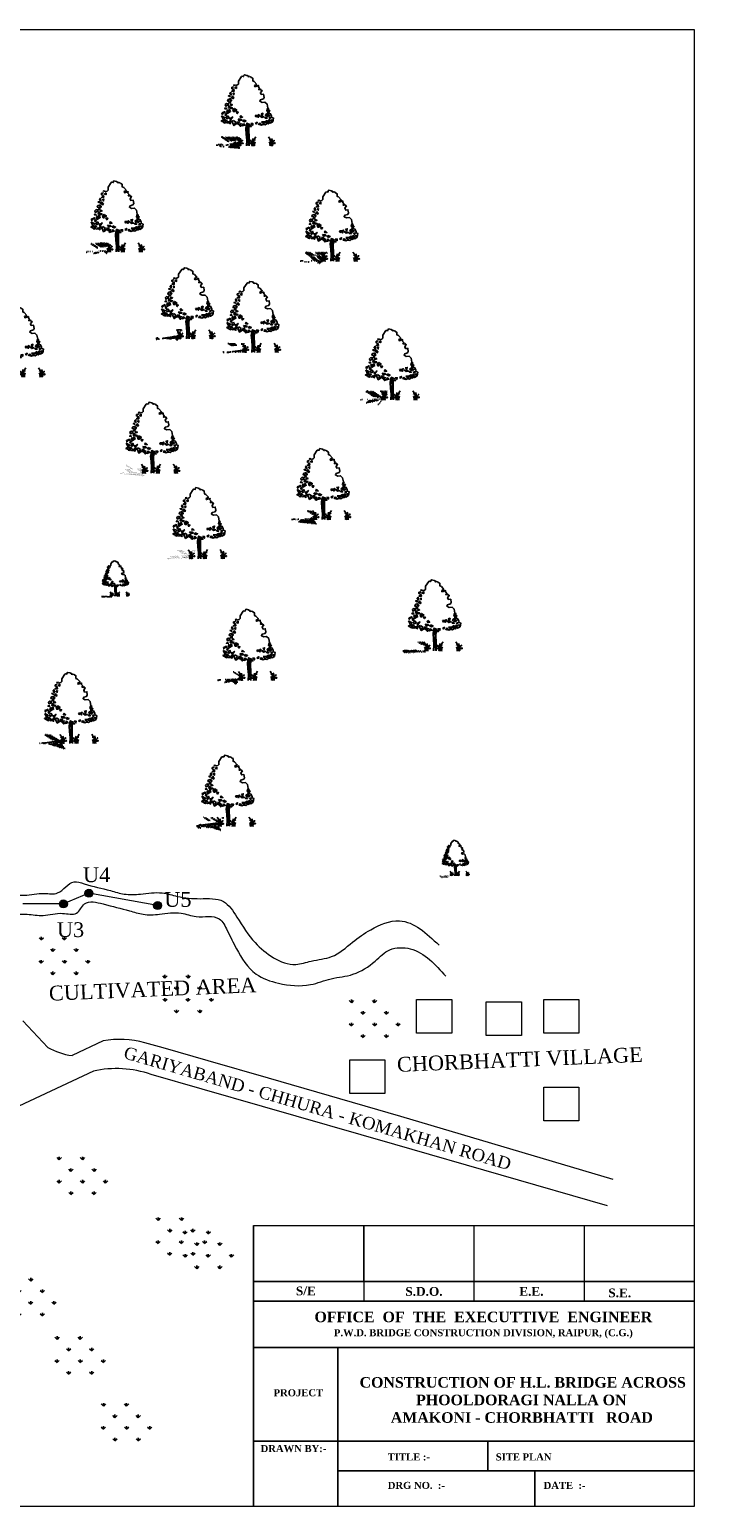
# Model space of a CAD drawing. Header units: millimetres. Extents: x -7675677228 to 21110386688, y -13459664536 to -6719000689.
# Tile 5 of 10: x -3810711634 to -3810372339, y -6723550762 to -6722830852. Entities that reach past the tile are written whole.
import ezdxf

# ---------------------------------------------------------------- set-up
doc = ezdxf.new("R2010")
doc.units = ezdxf.units.MM
doc.header["$MEASUREMENT"] = 0
for name, color, linetype in [('GROUND_LVL', 114, 'Continuous'), ('SECTION', 7, 'Continuous'), ('TEX', 6, 'Continuous')]:
    doc.layers.add(name, color=color, linetype=linetype)
doc.styles.get("Standard").update_dxf_attribs({"font": 'times.ttf', "height": 3600})

# ---------------------------------------------------------------- blocks, each defined once
blk = doc.blocks.new('A$C16861002')
h = blk.add_hatch()
h.set_pattern_fill('AR-SAND,_O', color=86, scale=0.0125, angle=-7.1637)
h.set_pattern_definition([(30.3363, (-626.73594, 51.387482), (0.0022222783, 0.0239954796), [0, -0.019, 0, -0.02125, 0, -0.0203125]), (0.3363, (-626.73594, 51.387482), (0.0263487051, 0.0322427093), [0, -0.01025, 0, -0.017125, 0, -0.0065625]), (320.3363, (-626.751195, 51.3894), (0.03863172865, -0.00478416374), [0, -0.00625, 0, -0.0225, 0, -0.029375]), (310.3363, (-626.751195, 51.3894), (0.0386513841, 0.0061993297), [0, -0.003125, 0, -0.01475, 0, -0.016875])])
edge = h.paths.add_edge_path()
edge.add_spline(control_points=[(0.625, 0.145), (0.624, 0.145), (0.59, 0.151), (0.51, 0.159), (0.384, 0.175), (0.237, 0.199), (0.118, 0.192), (0.014, 0.247), (-0.01, 0.212), (-0.016, 0.201)], knot_values=[0.028153, 0.028153, 0.028153, 0.028153, 0.042705, 0.440186, 0.998352, 1.57343, 2.182336, 2.529485, 2.667956, 2.667956, 2.667956, 2.667956], degree=3, periodic=0)
edge.add_line((-0.016, 0.201), (0.62, 0.121))
edge.add_arc((0.443, 0.176), 0.185, 342.7907, 350.3646)
at = {"color": 86}
for p, q in [((0.925, 0.557), (0.914, 0.374)), ((0.94, 0.656), (0.925, 0.557)), ((0.946, 0.55), (0.97, 0.675)), ((0.956, 0.494), (0.949, 0.379)), ((0.991, 0.669), (0.97, 0.502)), ((0.931, 0.237), (0.909, 0.104)), ((0.929, 0.384), (0.918, 0.226))]:
    blk.add_line(p, q, dxfattribs=at)
for points in [[(0.994, 2.085), (1.028, 2.072), (1.035, 2.077), (1.031, 2.09), (1.056, 2.119), (1.128, 2.093), (1.132, 2.081), (1.151, 2.084), (1.165, 2.047), (1.192, 2.053), (1.237, 2.03)], [(0.994, 2.085), (0.972, 2.08), (0.865, 1.959), (0.855, 1.877), (0.826, 1.855), (0.763, 1.846)], [(1.589, 1.088), (1.597, 1.09), (1.592, 1.207), (1.542, 1.272), (1.457, 1.274), (1.397, 1.315), (1.422, 1.354), (1.508, 1.368), (1.533, 1.407), (1.531, 1.499), (1.466, 1.499), (1.446, 1.552), (1.5, 1.612), (1.48, 1.614), (1.465, 1.65), (1.432, 1.645), (1.408, 1.648), (1.436, 1.678), (1.409, 1.724), (1.415, 1.765), (1.341, 1.749), (1.308, 1.745), (1.305, 1.778), (1.374, 1.803), (1.313, 1.894), (1.271, 1.917), (1.28, 1.991), (1.238, 2.021), (1.238, 2.03)], [(1.577, 1.001), (1.58, 0.961), (1.659, 0.922), (1.68, 0.851), (1.683, 0.811), (1.726, 0.786), (1.694, 0.684)], [(0.859, 0.1), (0.888, 0.262), (0.897, 0.434), (0.905, 0.59), (0.926, 0.666)], [(1.003, 0.656), (0.978, 0.502), (0.966, 0.362), (0.949, 0.176), (0.934, 0.09)], [(1.304, 0.653), (1.361, 0.626), (1.402, 0.64), (1.468, 0.622), (1.526, 0.654), (1.562, 0.64), (1.559, 0.679), (1.617, 0.652), (1.694, 0.684)]]:
    blk.add_lwpolyline(points, dxfattribs=at)
for points in [[(0.709, 1.745), (0.708, 1.69), (0.641, 1.698), (0.688, 1.724), (0.679, 1.756)], [(0.656, 1.814), (0.705, 1.816), (0.651, 1.775)], [(0.738, 1.882), (0.716, 1.854), (0.753, 1.857)], [(0.791, 1.813), (0.738, 1.78), (0.784, 1.759)], [(0.509, 1.323), (0.447, 1.369), (0.407, 1.343), (0.413, 1.295)], [(0.585, 1.493), (0.51, 1.479), (0.486, 1.435), (0.522, 1.431), (0.535, 1.39), (0.502, 1.37), (0.558, 1.371), (0.562, 1.41), (0.601, 1.429), (0.598, 1.453), (0.556, 1.458)], [(0.512, 1.299), (0.486, 1.239), (0.573, 1.205), (0.6, 1.225), (0.542, 1.248)], [(0.577, 1.573), (0.568, 1.551), (0.529, 1.579)], [(0.59, 1.336), (0.552, 1.325), (0.567, 1.299), (0.611, 1.31)], [(0.614, 1.678), (0.579, 1.643), (0.61, 1.592)], [(0.649, 1.564), (0.601, 1.523), (0.657, 1.484), (0.673, 1.514), (0.65, 1.524)], [(0.702, 1.644), (0.663, 1.625), (0.689, 1.59)], [(0.279, 0.912), (0.234, 0.894), (0.274, 0.865)], [(0.259, 1.04), (0.299, 0.925), (0.354, 0.973)], [(0.275, 1.116), (0.282, 1.076), (0.33, 1.117), (0.371, 1.104), (0.364, 1.145), (0.332, 1.133)], [(0.316, 0.86), (0.295, 0.839), (0.341, 0.818), (0.356, 0.839)], [(0.348, 0.919), (0.309, 0.9), (0.377, 0.86), (0.398, 0.881)], [(0.411, 1.084), (0.365, 1.058), (0.385, 1.024)], [(0.408, 1.257), (0.38, 1.229), (0.428, 1.215)], [(0.438, 0.86), (0.389, 0.812), (0.444, 0.813), (0.484, 0.784)], [(0.446, 1.017), (0.393, 0.984), (0.405, 0.935), (0.463, 0.959)], [(0.42, 1.153), (0.436, 1.088), (0.533, 1.131), (0.455, 1.141), (0.448, 1.181)], [(0.468, 0.857), (0.501, 0.821), (0.549, 0.862)], [(0.48, 0.949), (0.503, 0.892), (0.574, 0.969), (0.515, 0.937)], [(0.511, 1.197), (0.483, 1.169), (0.524, 1.156)], [(0.58, 0.866), (0.545, 0.831), (0.579, 0.717), (0.671, 0.761), (0.605, 0.777), (0.64, 0.812)], [(0.653, 1.202), (0.607, 1.177), (0.617, 1.113), (0.647, 1.109), (0.64, 1.149), (0.665, 1.154), (0.686, 1.128), (0.713, 1.148)], [(0.689, 1.104), (0.713, 1.046), (0.748, 1.081)], [(0.717, 0.888), (0.748, 0.837), (0.816, 0.844), (0.801, 0.87), (0.752, 0.876)], [(0.808, 0.979), (0.784, 0.935), (0.851, 0.926)], [(0.865, 0.846), (0.848, 0.809), (0.888, 0.788), (0.933, 0.806)], [(1.218, 0.927), (1.231, 0.886), (1.276, 0.904), (1.296, 0.863), (1.329, 0.937), (1.284, 0.919)], [(1.346, 0.899), (1.395, 0.846), (1.463, 0.853)], [(1.387, 0.953), (1.423, 0.902), (1.443, 0.962)], [(1.495, 0.845), (1.546, 0.808), (1.492, 0.814)], [(1.575, 0.945), (1.509, 0.906), (1.518, 0.882), (1.582, 0.85), (1.628, 0.876), (1.562, 0.892), (1.61, 0.933)], [(1.628, 1.072), (1.586, 1.077), (1.56, 1.018), (1.583, 1.007), (1.6, 1.044)], [(1.646, 1.023), (1.601, 1.005), (1.614, 0.964)], [(0.676, 0.807), (0.71, 0.732), (0.743, 0.799)], [(0.787, 0.762), (0.731, 0.706), (0.757, 0.671), (0.79, 0.691), (0.768, 0.709)], [(0.852, 0.746), (0.807, 0.681), (0.889, 0.694)], [(0.921, 0.659), (0.956, 0.74), (1.035, 0.691), (0.969, 0.7)], [(1.05, 0.666), (1.022, 0.638), (1.071, 0.632)], [(1.062, 0.711), (1.111, 0.658), (1.123, 0.704)], [(1.19, 0.703), (1.224, 0.683), (1.248, 0.727)], [(1.317, 0.7), (1.281, 0.655), (1.35, 0.657)], [(1.369, 0.72), (1.429, 0.657), (1.476, 0.691), (1.528, 0.669), (1.525, 0.74), (1.473, 0.715)], [(1.568, 0.742), (1.563, 0.703), (1.61, 0.682), (1.611, 0.744)], [(1.608, 0.815), (1.621, 0.775), (1.663, 0.816)], [(1.673, 0.752), (1.652, 0.724), (1.69, 0.687)]]:
    blk.add_lwpolyline(points, close=True, dxfattribs=at)
for centre, radius, start, end in [((0.346, 0.209), 0.324, 343.8213, 33.8793), ((0.536, 0.162), 0.113, 338.4127, 44.178), ((0.443, 0.176), 0.185, 343.4617, 20.2712), ((0.566, 0.194), 0.128, 354.9817, 66.5193), ((0.311, 0.255), 0.391, 338.8097, 11.1779), ((0.751, 0.112), 0.0708, 83.2374, 178.7654), ((0.839, 0.143), 0.144, 124.1986, 191.1044), ((0.957, 0.086), 0.0708, 346.9072, 82.4352), ((0.88, 0.138), 0.144, 334.5682, 41.474), ((1.419, 0.116), 0.391, 154.4947, 186.8629), ((1.157, 0.12), 0.128, 99.1533, 170.6909), ((1.374, 0.08), 0.324, 131.7933, 181.8513), ((1.178, 0.081), 0.113, 121.4946, 187.2599), ((1.272, 0.072), 0.185, 145.4014, 182.2109), ((1.249, 0.095), 0.324, 343.8213, 33.8793), ((1.439, 0.048), 0.113, 338.4127, 44.178), ((1.346, 0.062), 0.185, 343.4617, 20.2712), ((1.47, 0.08), 0.128, 354.9817, 66.5193), ((1.214, 0.142), 0.391, 338.8097, 11.1779), ((1.655, -0.002), 0.0708, 83.2374, 178.7654), ((1.742, 0.029), 0.144, 124.1986, 191.1044)]:
    blk.add_arc(centre, radius, start, end, dxfattribs=at)
for points, start_tangent, end_tangent in [([(0.76, 0.182), (0.758, 0.194), (0.764, 0.195), (0.771, 0.194), (0.771, 0.191), (0.773, 0.183), (0.774, 0.179), (0.771, 0.173), (0.762, 0.171), (0.759, 0.181), (0.76, 0.182)], (-0.533022, 0.846101), (-0.533022, 0.846101)), ([(0.759, 0.263), (0.758, 0.269), (0.761, 0.269), (0.765, 0.269), (0.764, 0.267), (0.765, 0.264), (0.766, 0.261), (0.765, 0.258), (0.76, 0.257), (0.758, 0.262), (0.759, 0.263)], (-0.533022, 0.846101), (-0.533022, 0.846101)), ([(0.966, 0.156), (0.971, 0.167), (0.966, 0.17), (0.958, 0.171), (0.958, 0.168), (0.954, 0.161), (0.952, 0.156), (0.953, 0.15), (0.961, 0.146), (0.967, 0.155), (0.966, 0.156)], (0.725822, 0.687882), (0.725822, 0.687882)), ([(0.987, 0.234), (0.99, 0.24), (0.987, 0.241), (0.983, 0.241), (0.983, 0.24), (0.981, 0.236), (0.98, 0.234), (0.98, 0.231), (0.985, 0.229), (0.987, 0.233), (0.987, 0.234)], (0.725822, 0.687882), (0.725822, 0.687882)), ([(1.664, 0.068), (1.661, 0.081), (1.667, 0.081), (1.674, 0.081), (1.674, 0.078), (1.676, 0.07), (1.677, 0.065), (1.675, 0.06), (1.665, 0.058), (1.662, 0.067), (1.664, 0.068)], (-0.533022, 0.846101), (-0.533022, 0.846101)), ([(1.663, 0.149), (1.661, 0.155), (1.664, 0.156), (1.668, 0.155), (1.668, 0.154), (1.669, 0.15), (1.669, 0.148), (1.668, 0.145), (1.663, 0.144), (1.662, 0.149), (1.663, 0.149)], (-0.533022, 0.846101), (-0.533022, 0.846101))]:
    blk.add_spline(points, degree=3, dxfattribs=dict(at, start_tangent=start_tangent, end_tangent=end_tangent))

msp = doc.modelspace()

# ---------------------------------------------------------------- hatches: boundary and pattern name
at = {"layer": 'SECTION', "lineweight": 0, "ltscale": 20000}
h = msp.add_hatch(color=1, dxfattribs=at)
h.paths.add_polyline_path([(-3810682342.803875, -6723253805.446377, 0.3656811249), (-3810680722.934235, -6723251886.757896, 0.0609795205), (-3810680780.403124, -6723251417.295441), (-3810682698.08078, -6723251769.82003), (-3810682669.184406, -6723251886.757896)])
h.paths.add_polyline_path([(-3810682669.184406, -6723251886.757896), (-3810682698.08078, -6723251769.82003), (-3810684601.442587, -6723252119.712952, 0.4284946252), (-3810682342.803875, -6723253805.446377)])
h.paths.add_polyline_path([(-3810682698.08078, -6723251769.82003), (-3810683136.076262, -6723249997.339539, 0.3449122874), (-3810684615.434578, -6723251886.757896, 0.0300044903), (-3810684601.442587, -6723252119.712952)])
h.paths.add_polyline_path([(-3810680780.403124, -6723251417.295441, 0.413815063), (-3810683136.076262, -6723249997.339539), (-3810682698.08078, -6723251769.82003)])
h = msp.add_hatch(color=1, dxfattribs=at)
h.paths.add_polyline_path([(-3810694790.465416, -6723258983.400867, 0.3656811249), (-3810693170.595776, -6723257064.712387, 0.0609795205), (-3810693228.064665, -6723256595.249931), (-3810695145.742321, -6723256947.774521), (-3810695116.845947, -6723257064.712387)])
h.paths.add_polyline_path([(-3810695116.845947, -6723257064.712387), (-3810695145.742321, -6723256947.774521), (-3810697049.104128, -6723257297.667442, 0.4284946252), (-3810694790.465416, -6723258983.400867)])
h.paths.add_polyline_path([(-3810695145.742321, -6723256947.774521), (-3810695583.737803, -6723255175.294029, 0.3449122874), (-3810697063.096119, -6723257064.712387, 0.0300044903), (-3810697049.104128, -6723257297.667442)])
h.paths.add_polyline_path([(-3810693228.064665, -6723256595.249931, 0.413815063), (-3810695583.737803, -6723255175.294029), (-3810695145.742321, -6723256947.774521)])
h = msp.add_hatch(color=1, dxfattribs=at)
h.paths.add_polyline_path([(-3810648889.890607, -6723259760.07231, 0.3656811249), (-3810647270.020967, -6723257841.38383, 0.0609795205), (-3810647327.489856, -6723257371.921374), (-3810649245.167512, -6723257724.445964), (-3810649216.271138, -6723257841.38383)])
h.paths.add_polyline_path([(-3810649216.271138, -6723257841.38383), (-3810649245.167512, -6723257724.445964), (-3810651148.529319, -6723258074.338885, 0.4284946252), (-3810648889.890607, -6723259760.07231)])
h.paths.add_polyline_path([(-3810649245.167512, -6723257724.445964), (-3810649683.162993, -6723255951.965472, 0.3449122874), (-3810651162.52131, -6723257841.38383, 0.0300044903), (-3810651148.529319, -6723258074.338885)])
h.paths.add_polyline_path([(-3810647327.489856, -6723257371.921374, 0.413815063), (-3810649683.162993, -6723255951.965472), (-3810649245.167512, -6723257724.445964)])
at = {"layer": 'SECTION', "ltscale": 20}
h = msp.add_hatch(dxfattribs=at)
h.set_pattern_fill('GRASS', color=82, scale=8000, style=0)
h.set_pattern_definition([(90, (-3810711574, -6723291559.6), (-5656.85, 5656.85), [1500, -9813.7]), (45, (-3810711574, -6723291560), (-5656.9, 5656.9), [1500, -6500]), (135, (-3810711574, -6723291560), (-5656.9, -5656.9), [1500, -6500])])
h.paths.add_polyline_path([(-3810711574.234378, -6723276802.48737), (-3810709140.549985, -6723276913.021873), (-3810708843.111697, -6723280330.901299), (-3810710330.307033, -6723285977.83305), (-3810704339.385716, -6723291559.60585), (-3810683559.893686, -6723291559.605848), (-3810679991.543176, -6723285829.229153), (-3810680735.140845, -6723276913.021873), (-3810687130.077682, -6723274089.558048), (-3810694417.329383, -6723269482.851536), (-3810706909.760871, -6723271414.696072), (-3810711574.234377, -6723275949.563894)])
h = msp.add_hatch(dxfattribs=at)
h.set_pattern_fill('GRASS', color=82, scale=8000, style=0)
h.set_pattern_definition([(90, (-3810651302, -6723310158), (-5656.85, 5656.85), [1500, -9813.7]), (45, (-3810651302, -6723310158), (-5656.9, 5656.9), [1500, -6500]), (135, (-3810651302, -6723310158), (-5656.9, -5656.9), [1500, -6500])])
h.paths.add_polyline_path([(-3810651302.164083, -6723295401.008693), (-3810648868.47969, -6723295511.543197), (-3810648571.041402, -6723298929.422622), (-3810650058.236738, -6723304576.354373), (-3810644067.315422, -6723310158.127173), (-3810623287.823391, -6723310158.127172), (-3810619719.472881, -6723304427.750476), (-3810620463.07055, -6723295511.543197), (-3810626858.007388, -6723292688.079371), (-3810634145.259088, -6723288081.372859), (-3810646637.690576, -6723290013.217395), (-3810651302.164082, -6723294548.085217)])
h = msp.add_hatch(dxfattribs=at)
h.set_pattern_fill('GRASS', color=82, scale=8000, style=0)
h.set_pattern_definition([(90, (-3810560345.5, -6723322192.3), (-5656.85, 5656.85), [1500, -9813.7]), (45, (-3810560345.5, -6723322192), (-5656.9, 5656.9), [1500, -6500]), (135, (-3810560345.5, -6723322192), (-5656.9, -5656.9), [1500, -6500])])
h.paths.add_polyline_path([(-3810560345.481371, -6723307435.198695), (-3810557911.796978, -6723307545.733199), (-3810557614.35869, -6723310963.612624), (-3810559101.554026, -6723316610.544375), (-3810553110.63271, -6723322192.317176), (-3810532331.140679, -6723322192.317174), (-3810528762.790169, -6723316461.940478), (-3810529506.387838, -6723307545.733199), (-3810535901.324676, -6723304722.269374), (-3810543188.576376, -6723300115.562861), (-3810555681.007864, -6723302047.407397), (-3810560345.48137, -6723306582.27522)])
h = msp.add_hatch(dxfattribs=at)
h.set_pattern_fill('GRASS', color=82, scale=8000, style=0)
h.set_pattern_definition([(90, (-3810702807, -6723398775), (-5656.85, 5656.85), [1500, -9813.7]), (45, (-3810702807, -6723398775), (-5656.9, 5656.9), [1500, -6500]), (135, (-3810702807, -6723398775), (-5656.9, -5656.9), [1500, -6500])])
h.paths.add_polyline_path([(-3810702806.998175, -6723384017.603138), (-3810700373.313782, -6723384128.137642), (-3810700075.875494, -6723387546.017067), (-3810701563.07083, -6723393192.948818), (-3810695572.149514, -6723398774.721619), (-3810674792.657484, -6723398774.721617), (-3810671224.306973, -6723393044.344921), (-3810671967.904643, -6723384128.137642), (-3810678362.84148, -6723381304.673817), (-3810685650.09318, -6723376697.967304), (-3810698142.524668, -6723378629.81184), (-3810702806.998174, -6723383164.679663)])
h = msp.add_hatch(dxfattribs=at)
h.set_pattern_fill('GRASS', color=82, scale=8000, style=0)
h.set_pattern_definition([(90, (-3810654589.3, -6723428313.6), (-5656.85, 5656.85), [1500, -9813.7]), (45, (-3810654589, -6723428313.6), (-5656.9, 5656.9), [1500, -6500]), (135, (-3810654589, -6723428313.6), (-5656.9, -5656.9), [1500, -6500])])
h.paths.add_polyline_path([(-3810654589.341939, -6723413556.467954), (-3810652155.657546, -6723413667.002458), (-3810651858.219258, -6723417084.881883), (-3810653345.414594, -6723422731.813634), (-3810647354.493278, -6723428313.586434), (-3810626575.001247, -6723428313.586432), (-3810623006.650737, -6723422583.209737), (-3810623750.248406, -6723413667.002458), (-3810630145.185244, -6723410843.538632), (-3810637432.436944, -6723406236.83212), (-3810649924.868432, -6723408168.676656), (-3810654589.341938, -6723412703.544478)])
h = msp.add_hatch(dxfattribs=at)
h.set_pattern_fill('GRASS', color=82, scale=8000, style=0)
h.set_pattern_definition([(90, (-3810641439, -6723434878), (-5656.85, 5656.85), [1500, -9813.7]), (45, (-3810641439, -6723434878), (-5656.9, 5656.9), [1500, -6500]), (135, (-3810641439, -6723434878), (-5656.9, -5656.9), [1500, -6500])])
h.paths.add_polyline_path([(-3810641439.201928, -6723420120.799274), (-3810639005.517535, -6723420231.333778), (-3810638708.079247, -6723423649.213203), (-3810640195.274583, -6723429296.144955), (-3810634204.353267, -6723434877.917755), (-3810613424.861237, -6723434877.917753), (-3810609856.510726, -6723429147.541058), (-3810610600.108396, -6723420231.333778), (-3810616995.045233, -6723417407.869953), (-3810624282.296933, -6723412801.163441), (-3810636774.728421, -6723414733.007977), (-3810641439.201927, -6723419267.875799)])
h = msp.add_hatch(dxfattribs=at)
h.set_pattern_fill('GRASS', color=82, scale=8000, style=0)
h.set_pattern_definition([(90, (-3810728012, -6723457852.5), (-5656.85, 5656.85), [1500, -9813.7]), (45, (-3810728012, -6723457852.5), (-5656.9, 5656.9), [1500, -6500]), (135, (-3810728012, -6723457852.5), (-5656.9, -5656.9), [1500, -6500])])
h.paths.add_polyline_path([(-3810728012.266539, -6723443095.332768), (-3810725578.582146, -6723443205.867272), (-3810725281.143858, -6723446623.746697), (-3810726768.339193, -6723452270.678449), (-3810720777.417877, -6723457852.451249), (-3810699997.925847, -6723457852.451247), (-3810696429.575336, -6723452122.074552), (-3810697173.173006, -6723443205.867272), (-3810703568.109843, -6723440382.403447), (-3810710855.361544, -6723435775.696935), (-3810723347.793032, -6723437707.541471), (-3810728012.266538, -6723442242.409293)])
h = msp.add_hatch(dxfattribs=at)
h.set_pattern_fill('GRASS', color=82, scale=8000, style=0)
h.set_pattern_definition([(90, (-3810703903, -6723486297), (-5656.85, 5656.85), [1500, -9813.7]), (45, (-3810703903, -6723486297), (-5656.9, 5656.9), [1500, -6500]), (135, (-3810703903, -6723486297), (-5656.9, -5656.9), [1500, -6500])])
h.paths.add_polyline_path([(-3810703902.724127, -6723471540.038009), (-3810701469.039734, -6723471650.572513), (-3810701171.601446, -6723475068.451938), (-3810702658.796782, -6723480715.383689), (-3810696667.875465, -6723486297.156489), (-3810675888.383435, -6723486297.156487), (-3810672320.032925, -6723480566.779792), (-3810673063.630594, -6723471650.572513), (-3810679458.567431, -6723468827.108687), (-3810686745.819132, -6723464220.402175), (-3810699238.25062, -6723466152.246711), (-3810703902.724126, -6723470687.114533)])
h = msp.add_hatch(dxfattribs=at)
h.set_pattern_fill('GRASS', color=82, scale=8000, style=0)
h.set_pattern_definition([(90, (-3810681291.5, -6723518824), (-5656.85, 5656.85), [1500, -9813.7]), (45, (-3810681291.5, -6723518824), (-5656.9, 5656.9), [1500, -6500]), (135, (-3810681291.5, -6723518824), (-5656.9, -5656.9), [1500, -6500])])
h.paths.add_polyline_path([(-3810681291.515064, -6723504067.084379), (-3810678857.830671, -6723504177.618883), (-3810678560.392383, -6723507595.498308), (-3810680047.587718, -6723513242.430059), (-3810674056.666402, -6723518824.20286), (-3810653277.174372, -6723518824.202858), (-3810649708.823862, -6723513093.826162), (-3810650452.421531, -6723504177.618883), (-3810656847.358368, -6723501354.155058), (-3810664134.610069, -6723496747.448545), (-3810676627.041557, -6723498679.293081), (-3810681291.515063, -6723503214.160904)])

# ---------------------------------------------------------------- linework, layer by layer
at = {"layer": 'GROUND_LVL', "color": 4}
for p, q in [((-3810602408.14154, -6723550762.037098), (-3810602408.14154, -6723413816.934263)), ((-3810602408.14154, -6723441144.745316), (-3810387545.411204, -6723441144.745316)), ((-3810602408.14154, -6723450627.727607), (-3810387545.411204, -6723450627.727607)), ((-3810602408.14154, -6723473326.381995), (-3810387545.411204, -6723473326.381995)), ((-3810561343.341997, -6723473326.381995), (-3810561343.341997, -6723550762.037098)), ((-3810602408.14154, -6723518872.704033), (-3810387545.411204, -6723518872.704033)), ((-3810488197.806611, -6723518872.704033), (-3810488197.806611, -6723533372.972334)), ((-3810561343.342012, -6723533372.972334), (-3810387545.411204, -6723533372.972334)), ((-3810465218.022118, -6723533372.972334), (-3810465218.022118, -6723550762.037098))]:
    msp.add_line(p, q, dxfattribs=at)
at = {"layer": 'SECTION', "color": 4, "lineweight": 0, "ltscale": 20000}
for p, q in [((-3810682669.184406, -6723251886.757896), (-3810695116.845947, -6723257064.712387)), ((-3810649216.271138, -6723257841.38383), (-3810682669.184406, -6723251886.757896)), ((-3810695116.845947, -6723257064.712387), (-3810714825.564666, -6723257064.712387)), ((-3810602408.14154, -6723413816.934263), (-3810387545.411204, -6723413816.934263)), ((-3810548692.458956, -6723441144.745316), (-3810548692.458956, -6723413816.934263)), ((-3810548692.458956, -6723413816.934263), (-3810548692.458956, -6723450627.727607)), ((-3810494976.776372, -6723413816.934263), (-3810494976.776372, -6723450627.727607)), ((-3810441261.093789, -6723413816.934263), (-3810441261.093789, -6723450627.727607)), ((-3810494976.776372, -6723441144.745316), (-3810602408.14154, -6723441144.745316)), ((-3810602408.14154, -6723441144.745316), (-3810548692.458956, -6723441144.745316))]:
    msp.add_line(p, q, dxfattribs=at)
at = {"layer": 'SECTION', "color": 7, "lineweight": 0, "ltscale": 20000, "true_color": 0xffffff}
msp.add_line((-3810714942.235451, -6723314012.969018), (-3810702790.26339, -6723326979.518859), dxfattribs=at)
at = {"layer": 'SECTION', "color": 0, "lineweight": 0, "ltscale": 20000}
for p, q in [((-3810675783.902937, -6723323876.128852), (-3810690928.123175, -6723330987.420701)), ((-3810646542.943628, -6723327259.509035), (-3810655402.619937, -6723324711.277257)), ((-3810624546.988256, -6723333586.014713), (-3810646542.943628, -6723327259.509035)), ((-3810595074.025403, -6723342063.067139), (-3810624546.988256, -6723333586.014713)), ((-3810680522.693701, -6723338577.462994), (-3810829209.991077, -6723408305.012486)), ((-3810627502.734012, -6723347358.337465), (-3810652396.364263, -6723340198.398719)), ((-3810530555.382696, -6723360620.004198), (-3810595074.025403, -6723342063.067139)), ((-3810598029.771159, -6723355835.389891), (-3810627502.734012, -6723347358.337465)), ((-3810533511.128452, -6723374392.32695), (-3810598029.771159, -6723355835.389891)), ((-3810427159.281826, -6723391359.157371), (-3810530555.382696, -6723360620.004198)), ((-3810429887.281796, -6723404196.754315), (-3810533511.128452, -6723374392.32695))]:
    msp.add_line(p, q, dxfattribs=at)
at = {"layer": 'SECTION', "color": 5, "lineweight": 0, "ltscale": 20000}
msp.add_line((-3810652396.364263, -6723340198.398719), (-3810652396.364263, -6723340198.398719), dxfattribs=at)
at = {"layer": 'SECTION', "color": 7, "lineweight": 0, "ltscale": 20000}
msp.add_lwpolyline([(-3810387545.411204, -6723550762.037098), (-3811240661.95665, -6723550762.037098), (-3811240661.95665, -6722830852.223895), (-3810387545.411204, -6722830852.223895)], close=True, dxfattribs=at)
at = {"layer": 'SECTION', "color": 0, "lineweight": 0, "ltscale": 20000}
for points in [[(-3810522935.196063, -6723303654.039569), (-3810505784.701543, -6723303654.039569), (-3810505784.701543, -6723320075.6917), (-3810522935.196063, -6723320075.6917)], [(-3810488969.120136, -6723304801.107003), (-3810471818.625617, -6723304801.107003), (-3810471818.625617, -6723321222.759134), (-3810488969.120136, -6723321222.759134)], [(-3810460920.964362, -6723303654.039569), (-3810443770.469842, -6723303654.039569), (-3810443770.469842, -6723320075.6917), (-3810460920.964362, -6723320075.6917)], [(-3810555526.487737, -6723333107.497953), (-3810538375.993217, -6723333107.497953), (-3810538375.993217, -6723349529.150084), (-3810555526.487737, -6723349529.150084)], [(-3810460920.964362, -6723346304.035427), (-3810443770.469842, -6723346304.035427), (-3810443770.469842, -6723362725.687558), (-3810460920.964362, -6723362725.687558)]]:
    msp.add_lwpolyline(points, close=True, dxfattribs=at)
at = {"layer": 'SECTION', "color": 1, "lineweight": 0, "ltscale": 20000}
for centre in [(-3810682669.184406, -6723251886.757896), (-3810682669.184406, -6723251886.757896), (-3810695116.845947, -6723257064.712387), (-3810695116.845947, -6723257064.712387), (-3810649216.271138, -6723257841.38383), (-3810649216.271138, -6723257841.38383)]:
    msp.add_circle(centre, 1946.250172, dxfattribs=at)
at = {"layer": 'SECTION', "color": 0, "lineweight": 0, "ltscale": 20000}
for centre, radius, start, end in [((-3810667366.963178, -6723367579.802765), 44506.808338, 74.4059071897, 100.9011866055), ((-3810669295.951585, -6723388605.278176), 51272.039461, 70.7551186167, 102.648203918)]:
    msp.add_arc(centre, radius, start, end, dxfattribs=at)
at = {"layer": 'SECTION', "color": 7, "lineweight": 0, "ltscale": 20000, "true_color": 0xffffff}
msp.add_arc((-3810685647.340089, -6723295799.878995), 35581.593013, 241.1975006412, 261.4650114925, dxfattribs=at)
at = {"layer": 'SECTION', "color": 5, "lineweight": 0, "ltscale": 20000}
for points in [[(-3811079420.371087, -6723352513.108612), (-3811067438.241806, -6723350274.482793), (-3811057563.136664, -6723348075.206394), (-3811048566.471154, -6723349152.676888), (-3811041990.828007, -6723349212.568836), (-3811037401.49343, -6723349439.540421), (-3811029131.405377, -6723347976.904218), (-3811021180.606438, -6723355560.88582), (-3811010035.487775, -6723353798.334059), (-3811008176.041111, -6723337951.863935), (-3811004248.856442, -6723309949.831553), (-3810998639.511004, -6723299308.77749), (-3810986858.671287, -6723292588.227105), (-3810971425.076685, -6723294501.146385), (-3810961850.689032, -6723298882.167584), (-3810952475.589214, -6723305254.590516), (-3810944297.645, -6723311029.373783), (-3810920663.680787, -6723315550.238029), (-3810898785.590705, -6723316670.381937), (-3810884199.721122, -6723310509.903507), (-3810878028.941135, -6723303229.281168), (-3810874102.470758, -6723295388.586876), (-3810868492.411027, -6723290348.252353), (-3810860078.035724, -6723292588.227105), (-3810844931.445886, -6723293148.299059), (-3810832029.165657, -6723292028.468215), (-3810821931.200999, -6723292588.227105), (-3810814077.545952, -6723284747.845877), (-3810810711.795831, -6723276347.07963), (-3810806784.611161, -6723269626.529245), (-3810795565.205992, -6723254505.525679), (-3810785467.955628, -6723250585.021999), (-3810770882.086045, -6723247784.975294), (-3810759662.680876, -6723245544.687477), (-3810747105.545473, -6723245113.694673), (-3810741511.914488, -6723248216.161449), (-3810731053.090553, -6723252265.237862), (-3810722077.280701, -6723252265.237862), (-3810714223.625653, -6723252825.309816), (-3810704428.662516, -6723251938.808518), (-3810697954.88101, -6723251705.165908), (-3810689904.017299, -6723246256.571251), (-3810685052.60078, -6723247224.903339), (-3810672150.320551, -6723250585.021999), (-3810665418.106015, -6723252265.237862), (-3810657564.450968, -6723252265.237862), (-3810646905.766055, -6723251705.165908), (-3810639613.545557, -6723253385.38177), (-3810628394.140388, -6723254505.525679), (-3810617142.018879, -6723255852.111719), (-3810610554.805888, -6723263494.949402), (-3810601653.282541, -6723275936.436002), (-3810592628.18645, -6723283279.984256), (-3810581830.21434, -6723286513.938021), (-3810574270.84814, -6723284896.961138), (-3810564372.885612, -6723282740.887607), (-3810554114.204958, -6723275733.570363), (-3810545295.539636, -6723269624.747535), (-3810531257.533029, -6723265312.600472), (-3810512000.185137, -6723277171.161427)], [(-3811073515.449368, -6723360057.42773), (-3811058397.431262, -6723357868.169387), (-3811050270.201873, -6723357402.955903), (-3811039324.371046, -6723358988.313294), (-3811032495.012619, -6723358995.513773), (-3811027139.955603, -6723366642.421291), (-3811013296.236778, -6723367612.294356), (-3811004299.499615, -6723363746.269318), (-3810999494.66126, -6723357308.097432), (-3810998933.941004, -6723347787.500341), (-3810995006.756334, -6723319785.467959), (-3810989397.410896, -6723309144.413897), (-3810977616.571178, -6723302423.863512), (-3810968080.04107, -6723308024.583053), (-3810955738.481097, -6723314185.061483), (-3810946691.241913, -6723320986.069383), (-3810928250.331285, -6723327065.777234), (-3810911421.580678, -6723325385.874436), (-3810889543.490597, -6723326506.018344), (-3810874957.621014, -6723320345.539914), (-3810868786.841027, -6723313064.917575), (-3810864860.37065, -6723305224.223283), (-3810859250.310919, -6723300183.88876), (-3810850835.935616, -6723302423.863512), (-3810835689.345778, -6723302983.935466), (-3810822787.065548, -6723301864.104622), (-3810812689.100891, -6723302423.863512), (-3810804835.445844, -6723294583.482284), (-3810801469.695723, -6723286182.716037), (-3810797542.511053, -6723279462.165652), (-3810786323.105884, -6723264341.162086), (-3810776225.85552, -6723260420.658406), (-3810761639.985937, -6723257620.611701), (-3810750420.580768, -6723255380.323884), (-3810739201.1756, -6723259300.514499), (-3810732468.961064, -6723260980.730361), (-3810721810.990445, -6723262100.874269), (-3810712835.180593, -6723262100.874269), (-3810704981.525545, -6723262660.946223), (-3810695520.710529, -6723261659.766733), (-3810688712.780901, -6723261540.802315), (-3810684786.310524, -6723257060.539746), (-3810675810.500672, -6723257060.539746), (-3810662908.220443, -6723260420.658406), (-3810656176.005907, -6723262100.874269), (-3810648322.35086, -6723262100.874269), (-3810637663.665947, -6723261540.802315), (-3810630371.445449, -6723263221.018177), (-3810619152.040279, -6723264341.162085), (-3810615224.85561, -6723269941.568562), (-3810610736.950684, -6723278902.093699), (-3810601200.420576, -6723291223.050559), (-3810590288.875828, -6723295677.328795), (-3810574630.851973, -6723296396.124327), (-3810564552.887529, -6723293521.255263), (-3810553934.203042, -6723291365.181732), (-3810543135.516638, -6723284896.961138), (-3810535904.181495, -6723279414.305124), (-3810526038.191744, -6723278967.837193), (-3810508638.720775, -6723292343.194468)]]:
    msp.add_spline(points, degree=3, dxfattribs=at)

# ---------------------------------------------------------------- block references
at = {"layer": 'SECTION', "color": 230, "ltscale": 20, "rotation": 7.276220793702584}
for p, xscale, yscale, zscale in [((-3810620203.4784, -6722891061.33213), 17068.80000104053, 17068.80000019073, 17068.8), ((-3810683766.48252, -6722942780.757682), 17068.80000104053, 17068.80000019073, 17068.8), ((-3810579064.46896, -6722947367.816966), 17068.80000104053, 17068.80000019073, 17068.8), ((-3810649398.789246, -6722985125.87076), 17068.80000104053, 17068.80000019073, 17068.8), ((-3810617549.164425, -6722991750.310417), 17068.80000104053, 17068.80000019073, 17068.8), ((-3810732340.38662, -6723003673.988737), 17068.80000104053, 17068.80000019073, 17068.8), ((-3810549869.158114, -6723014935.223092), 17068.80000104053, 17068.80000019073, 17068.8), ((-3810666650.401497, -6723050706.258052), 17068.80000104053, 17068.80000019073, 17068.8), ((-3810583319.514264, -6723073260.033186), 17068.80000104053, 17068.80000019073, 17068.8), ((-3810643783.015168, -6723092321.889608), 17068.80000104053, 17068.80000019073, 17068.8), ((-3810677140.9838, -6723108854.549073), 8534.400000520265, 8534.400000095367, 8534.400000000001), ((-3810528949.649667, -6723137241.914388), 17068.80000104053, 17068.80000019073, 17068.8), ((-3810619385.612549, -6723151625.964696), 17068.80000104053, 17068.80000019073, 17068.8), ((-3810706368.681525, -6723182337.25515), 17068.80000104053, 17068.80000019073, 17068.8), ((-3810629760.723014, -6723222734.440621), 17068.80000104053, 17068.80000019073, 17068.8), ((-3810511401.696889, -6723245129.541346), 8534.400000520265, 8534.400000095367, 8534.400000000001)]:
    msp.add_blockref('A$C16861002', p, dxfattribs=dict(at, xscale=xscale, yscale=yscale, zscale=zscale))

# ---------------------------------------------------------------- texts
at = {"layer": 'SECTION', "color": 1, "lineweight": 0, "ltscale": 20}
for s, insert, char_height, width, attachment_point, rotation in [('U4', (-3810678936.869711, -6723239254.582975), 7200, 20026.97948408, 2, 0.1713705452), ('U5', (-3810639311.48234, -6723251286.263388), 7200, 20026.97948408, 2, 0.1713705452), ('U3', (-3810691651.395059, -6723266013.311839), 7200, 20026.97948408, 2, 0.1713705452), ('CULTIVATED AREA', (-3810702329.777214, -6723297067.949518), 7200, 131782.9049921, 1, 2.365252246), ('GARIYABAND - CHHURA - KOMAKHAN ROAD', (-3810570373.224045, -6723353770.169916), 6000, 197918.8178854, 2, 343.7797364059), ('CHORBHATTI VILLAGE', (-3810532645.701821, -6723331762.200734), 7200, 131782.9049921, 1, 2.365252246)]:
    msp.add_mtext(s, dxfattribs=dict(at, insert=insert, char_height=char_height, width=width, attachment_point=attachment_point, rotation=rotation))
at = {"layer": 'TEX'}
for s, insert, char_height, width, attachment_point in [('{\\fTimes New Roman|b1|i0|c0|p18;S/E}', (-3810581772.416902, -6723443567.575341), 4280.65733333, 29760.49959168, 1), ('{\\fTimes New Roman|b1|i0|c0|p18;S.D.O.}', (-3810528413.306342, -6723443796.375341), 4280.65733333, 29760.49959168, 1), ('{\\fTimes New Roman|b1|i0|c0|p18;E.E.}', (-3810472890.834186, -6723443768.358813), 4280.65733333, 29760.49959168, 1), ('{\\fTimes New Roman|b1|i0|c0|p18;S.E.}', (-3810429464.782084, -6723444526.775341), 4280.65733333, 29760.49959168, 1), ('{\\fTimes New Roman|b1|i0|c0|p18;OFFICE  OF  THE  EXECUTTIVE  ENGINEER\\P\\H0.6667x;P.W.D. BRIDGE CONSTRUCTION DIVISION, RAIPUR, (C.G.)}', (-3810490381.177919, -6723455806.054524), 5136.7888, 258922.57908469, 2), ('\\pi7981.6;{\\fTimes New Roman|b1|i0|c0|p18;CONSTRUCTION OF H.L. BRIDGE ACROSS \\P\\pi35534;PHOOLDORAGI NALLA ON \\P\\pi23188;AMAKONI - CHORBHATTI   ROAD}', (-3810558705.210734, -6723487702.436399), 5136.7888, 171209.92639141, 1), ('{\\fTimes New Roman|b1|i0|c0|p18;PROJECT}', (-3810592645.061033, -6723493630.308084), 3424.52586667, 47788.91601675, 1), ('{\\fTimes New Roman|b1|i0|c0|p18;DRAWN BY:-}', (-3810598978.787244, -6723520816.27484), 3424.52586667, 47788.91601675, 1), ('{\\fTimes New Roman|b1|i0|c0|p18;TITLE :-}', (-3810536972.735081, -6723524911.751199), 3424.52586667, 47788.91601675, 1), ('{\\fTimes New Roman|b1|i0|c0|p18;SITE PLAN}', (-3810484310.617085, -6723524911.751199), 3424.52586667, 154096.47249568, 1), ('{\\fTimes New Roman|b1|i0|c0|p18;DRG NO.  :-    }', (-3810536972.735081, -6723538779.598834), 3424.52586667, 126758.48250208, 1), ('{\\fTimes New Roman|b1|i0|c0|p18;DATE  :-    }', (-3810460994.445886, -6723538779.598834), 3424.52586667, 47788.91601675, 1)]:
    msp.add_mtext(s, dxfattribs=dict(at, insert=insert, char_height=char_height, width=width, attachment_point=attachment_point))

doc.saveas('drawing.dxf')
